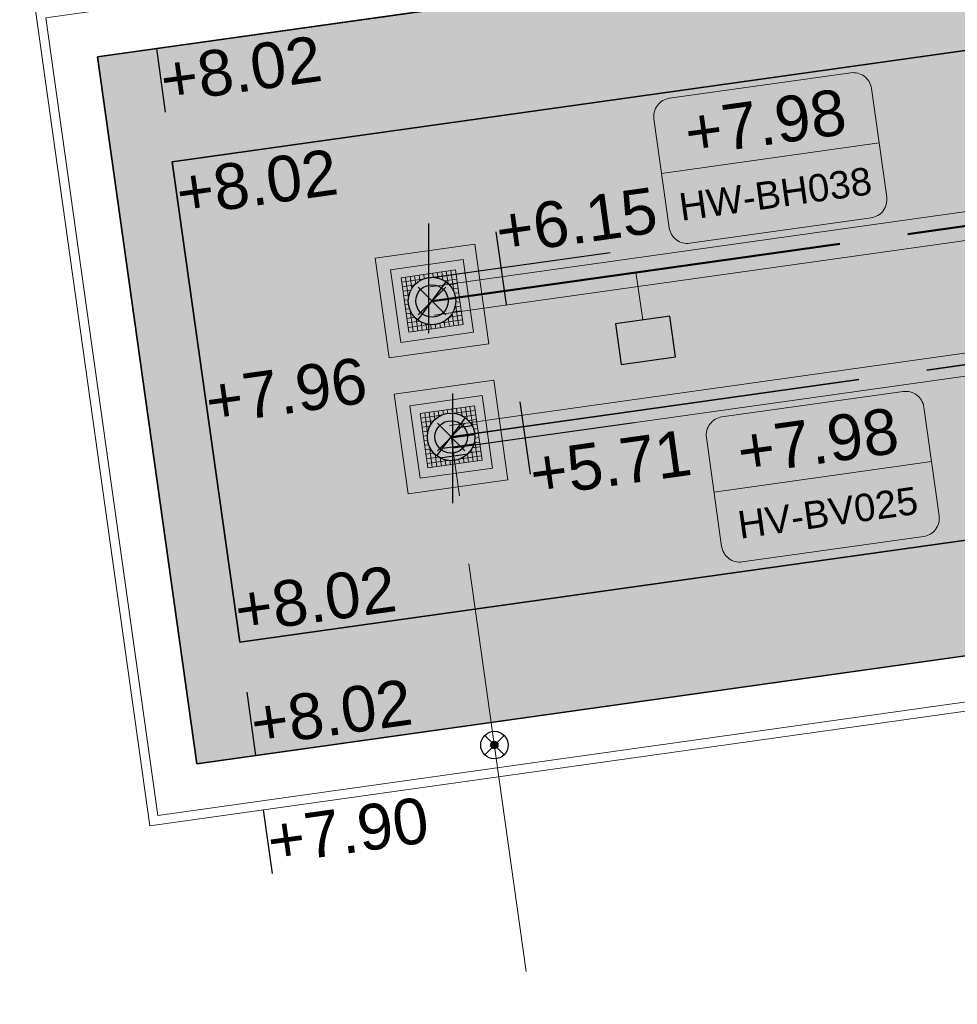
# Model space of a CAD drawing. Extents: x 98477 to 100410, y 398052 to 398969.
# Tile 122 of 256: x 98521 to 98531, y 398356 to 398366. Entities that reach past the tile are written whole.
import ezdxf
from ezdxf.enums import TextEntityAlignment as Align

# ---------------------------------------------------------------- set-up
doc = ezdxf.new("R2010")
doc.units = 0
doc.linetypes.add('RI-DWA', pattern=[9.75, 4.5, -0.75, 0.75, -0.75, 0.75, -0.75, 0.75, -0.75])
doc.linetypes.add('RI-RWA', pattern=[8.25, 4.5, -0.75, 0.75, -0.75, 0.75, -0.75])
for name, color, linetype, lineweight in [('N-KO-kantbegrenzing grondwerk', 70, 'Continuous', 25), ('N-KO-kantverharding', 2, 'Continuous', 25), ('N-RI-DWA b.o.b.', 24, 'Continuous', 25), ('N-RI-DWA hoofdriool', 24, 'RI-DWA', 35), ('N-RI-DWA hoofdriool buiswand', 24, 'Continuous', 13), ('N-RI-DWA huisaansluitleiding', 24, 'RI-DWA', 18), ('N-RI-DWA ontstoppingstuk', 24, 'Continuous', 25), ('N-RI-DWA put', 1, 'Continuous', 25), ('N-RI-DWA putdeksel', 7, 'Continuous', 18), ('N-RI-DWA putnummer', 24, 'Continuous', 18), ('N-RI-DWA putwand', 7, 'Continuous', 18), ('N-RI-RWA b.o.b.', 162, 'Continuous', 25), ('N-RI-RWA hoofdriool', 162, 'RI-RWA', 50), ('N-RI-RWA hoofdriool buiswand', 162, 'Continuous', 13), ('N-RI-RWA kolkaansluitleiding', 132, 'RI-RWA', 18), ('N-RI-RWA put', 1, 'Continuous', 25), ('N-RI-RWA putdeksel', 7, 'Continuous', 18), ('N-RI-RWA putnummer', 162, 'Continuous', 18), ('N-RI-RWA putwand', 7, 'Continuous', 18), ('N-RI-straatkolk', 7, 'Continuous', 25), ("N-VH-arcering 'MAT' grijs 251", 251, 'Continuous', 18), ('N-VH-arcering printbeton', 8, 'Continuous', 9), ('X-AL-hoogtelijn - Niv 1', 1, 'AL-HOOGTELIJN', 18), ('X-AL-planthoogte VERWERKT', 180, 'Continuous', 25), ('X-AL-rapporttekening blauw', 125, 'Continuous', 25)]:
    doc.layers.add(name, color=color, linetype=linetype, lineweight=lineweight)
for name, color, linetype, plot in [('X-AL-contourlijnen', 30, 'Continuous', False), ('X-AL-hulplijn', 30, 'Continuous', False), ('X-AL-hulplijn riolering', 30, 'Continuous', False)]:
    doc.layers.add(name, color=color, linetype=linetype, plot=plot)
doc.styles.add('CS Annotative', font='arial.ttf')
doc.styles.get("Standard").update_dxf_attribs({"font": 'txt.shx'})
doc.linetypes.add('AL-HOOGTELIJN', pattern='A,10,-1.5,["H",Standard,S=0.9,R=0,X=-0.3,Y=-0.45],-1.5,30', length=43)

# ---------------------------------------------------------------- blocks, each defined once
blk = doc.blocks.new('*U66')
h = blk.add_hatch(color=256)
h.dxf.hatch_style = 1
h.paths.add_polyline_path([(-0.156, -0.208, 0.618819), (0.26, 0, 0.235469), (0.156, 0.208)])
at = {"flags": 128}
blk.add_lwpolyline([(-0.156, -0.208), (0.156, 0.208)], dxfattribs=at)
blk.add_circle((0, 0), 0.26)
at = {"layer": 'N-RI-RWA putdeksel', "flags": 128}
blk.add_lwpolyline([(-0.255, -0.339), (0.339, -0.255), (0.255, 0.339), (-0.339, 0.255)], close=True, dxfattribs=at)
at = {"layer": 'N-RI-RWA putdeksel', "lineweight": 5, "flags": 128}
for points in [[(0.156, 0.325), (0.175, 0.192)], [(0.206, 0.332), (0.238, 0.106)], [(-0.332, 0.206), (-0.106, 0.238)], [(-0.289, 0.262), (-0.258, 0.036)], [(-0.24, 0.269), (-0.221, 0.137)], [(-0.19, 0.276), (-0.178, 0.189)], [(-0.141, 0.283), (-0.132, 0.224)], [(-0.091, 0.29), (-0.085, 0.246)], [(-0.042, 0.297), (-0.036, 0.257)], [(0.008, 0.304), (0.014, 0.26)], [(0.036, 0.258), (0.262, 0.289)], [(0.057, 0.311), (0.066, 0.252)], [(0.107, 0.318), (0.119, 0.231)], [(0.137, 0.221), (0.269, 0.24)], [(-0.325, 0.156), (-0.192, 0.175)], [(-0.318, 0.107), (-0.231, 0.119)], [(0.189, 0.178), (0.276, 0.19)], [(0.224, 0.132), (0.283, 0.141)], [(-0.311, 0.057), (-0.252, 0.066)], [(-0.304, 0.008), (-0.26, 0.014)], [(0.246, 0.085), (0.29, 0.091)], [(0.257, 0.036), (0.297, 0.042)], [(-0.297, -0.042), (-0.257, -0.036)], [(-0.29, -0.091), (-0.246, -0.085)], [(-0.238, -0.106), (-0.206, -0.332)], [(0.231, -0.119), (0.318, -0.107)], [(0.252, -0.066), (0.311, -0.057)], [(0.258, -0.036), (0.289, -0.262)], [(0.26, -0.014), (0.304, -0.008)], [(-0.283, -0.141), (-0.224, -0.132)], [(-0.276, -0.19), (-0.189, -0.178)], [(-0.175, -0.192), (-0.156, -0.325)], [(0.106, -0.238), (0.332, -0.206)], [(0.178, -0.189), (0.19, -0.276)], [(0.192, -0.175), (0.325, -0.156)], [(0.221, -0.137), (0.24, -0.269)], [(-0.269, -0.24), (-0.137, -0.221)], [(-0.262, -0.289), (-0.036, -0.258)], [(-0.119, -0.231), (-0.107, -0.318)], [(-0.066, -0.252), (-0.057, -0.311)], [(-0.014, -0.26), (-0.008, -0.304)], [(0.036, -0.257), (0.042, -0.297)], [(0.085, -0.246), (0.091, -0.29)], [(0.132, -0.224), (0.141, -0.283)]]:
    blk.add_lwpolyline(points, dxfattribs=at)
at = {"layer": 'N-RI-RWA putwand', "flags": 128}
for points in [[(-0.468, -0.621), (0.621, -0.468), (0.468, 0.621), (-0.621, 0.468)], [(-0.34, -0.452), (0.452, -0.34), (0.34, 0.452), (-0.452, 0.34)]]:
    blk.add_lwpolyline(points, close=True, dxfattribs=at)
blk = doc.blocks.new('*U67')
h = blk.add_hatch()
h.set_pattern_fill('ANSI31', color=256, scale=0.8, angle=143)
h.set_pattern_definition([(188, (-3e-16, -1e-16), (0.013917, -0.099027), [])])
h.paths.add_polyline_path([(-0.156, -0.208, 0.618819), (0.26, 0, 0.235469), (0.156, 0.208)])
at = {"flags": 128}
blk.add_lwpolyline([(-0.156, -0.208), (0.156, 0.208)], dxfattribs=at)
blk.add_circle((0, 0), 0.26)
at = {"layer": 'N-RI-DWA putdeksel', "flags": 128}
blk.add_lwpolyline([(-0.255, -0.339), (0.339, -0.255), (0.255, 0.339), (-0.339, 0.255)], close=True, dxfattribs=at)
at = {"layer": 'N-RI-DWA putdeksel', "lineweight": 5, "flags": 128}
for points in [[(0.156, 0.325), (0.175, 0.192)], [(0.206, 0.332), (0.238, 0.106)], [(-0.332, 0.206), (-0.106, 0.238)], [(-0.289, 0.262), (-0.258, 0.036)], [(-0.24, 0.269), (-0.221, 0.137)], [(-0.19, 0.276), (-0.178, 0.189)], [(-0.141, 0.283), (-0.132, 0.224)], [(-0.091, 0.29), (-0.085, 0.246)], [(-0.042, 0.297), (-0.036, 0.257)], [(0.008, 0.304), (0.014, 0.26)], [(0.036, 0.258), (0.262, 0.289)], [(0.057, 0.311), (0.066, 0.252)], [(0.107, 0.318), (0.119, 0.231)], [(0.137, 0.221), (0.269, 0.24)], [(-0.325, 0.156), (-0.192, 0.175)], [(-0.318, 0.107), (-0.231, 0.119)], [(0.189, 0.178), (0.276, 0.19)], [(0.224, 0.132), (0.283, 0.141)], [(-0.311, 0.057), (-0.252, 0.066)], [(-0.304, 0.008), (-0.26, 0.014)], [(0.246, 0.085), (0.29, 0.091)], [(0.257, 0.036), (0.297, 0.042)], [(-0.297, -0.042), (-0.257, -0.036)], [(-0.29, -0.091), (-0.246, -0.085)], [(-0.238, -0.106), (-0.206, -0.332)], [(0.231, -0.119), (0.318, -0.107)], [(0.252, -0.066), (0.311, -0.057)], [(0.258, -0.036), (0.289, -0.262)], [(0.26, -0.014), (0.304, -0.008)], [(-0.283, -0.141), (-0.224, -0.132)], [(-0.276, -0.19), (-0.189, -0.178)], [(-0.175, -0.192), (-0.156, -0.325)], [(0.106, -0.238), (0.332, -0.206)], [(0.178, -0.189), (0.19, -0.276)], [(0.192, -0.175), (0.325, -0.156)], [(0.221, -0.137), (0.24, -0.269)], [(-0.269, -0.24), (-0.137, -0.221)], [(-0.262, -0.289), (-0.036, -0.258)], [(-0.119, -0.231), (-0.107, -0.318)], [(-0.066, -0.252), (-0.057, -0.311)], [(-0.014, -0.26), (-0.008, -0.304)], [(0.036, -0.257), (0.042, -0.297)], [(0.085, -0.246), (0.091, -0.29)], [(0.132, -0.224), (0.141, -0.283)]]:
    blk.add_lwpolyline(points, dxfattribs=at)
at = {"layer": 'N-RI-DWA putwand', "flags": 128}
for points in [[(-0.468, -0.621), (0.621, -0.468), (0.468, 0.621), (-0.621, 0.468)], [(-0.34, -0.452), (0.452, -0.34), (0.34, 0.452), (-0.452, 0.34)]]:
    blk.add_lwpolyline(points, close=True, dxfattribs=at)
blk = doc.blocks.new('*U96')
at = {"layer": 'X-AL-hulplijn riolering', "flags": 128}
for points in [[(0, -3), (0, 3)], [(4.239, -1.424), (3.683, 2.537)], [(9.903, 1.392), (0, 0)]]:
    blk.add_lwpolyline(points, dxfattribs=at)
at = {"layer": 'N-RI-RWA b.o.b.', "linetype": 'Continuous', "style": 'CS Annotative'}
blk.add_attdef('B.o.b.rechts', text='', height=0.5, rotation=8, dxfattribs=at).set_placement((0.737, 0.507), align=Align.MIDDLE_LEFT)
blk = doc.blocks.new('*U551')
at = {"layer": 'X-AL-hulplijn riolering'}
for points in [[(-0.628, 0.628), (0, 0), (0.628, 0.628, 0.414214)], [(0, 0), (-0.628, -0.628, 0.414214), (0.628, -0.628)]]:
    blk.add_hatch(color=256, dxfattribs=at).paths.add_polyline_path(points)
at = {"lineweight": 9}
blk.add_line((12.543, 6.974), (24.426, 8.644), dxfattribs=at)
blk.add_lwpolyline([(14.09, 3.152), (23.993, 4.544, 0.414214), (24.844, 5.673), (24.009, 11.615, 0.414214), (22.879, 12.466), (12.977, 11.074, 0.414214), (12.125, 9.945), (12.961, 4.003, 0.414214)], format="xyb", close=True)
at = {"layer": 'X-AL-hulplijn riolering'}
for points in [[(0.753, -0.753), (-0.753, 0.753)], [(0.753, 0.753), (-0.753, -0.753)]]:
    blk.add_lwpolyline(points, dxfattribs=at)
blk.add_circle((0, 0), 0.887, dxfattribs=at)
at = {"style": 'CS Annotative'}
for tag, height, p in [('HOOGTE', 2.5, (18.21, 9.766)), ('NR', 1.5, (18.76, 5.853))]:
    blk.add_attdef(tag, text='', height=height, rotation=8, dxfattribs=at).set_placement(p, align=Align.MIDDLE_CENTER)
blk = doc.blocks.new('*U127')
at = {"layer": 'X-AL-hulplijn riolering', "flags": 128}
for points in [[(0, -3), (0, 3)], [(4.239, -1.424), (3.683, 2.537)], [(9.903, 1.392), (0, 0)]]:
    blk.add_lwpolyline(points, dxfattribs=at)
at = {"layer": 'N-RI-DWA b.o.b.', "linetype": 'Continuous', "style": 'CS Annotative'}
blk.add_attdef('B.o.b.rechts', text='', height=0.5, rotation=8, dxfattribs=at).set_placement((0.848, -0.285), align=Align.MIDDLE_LEFT)
blk = doc.blocks.new('*U563')
at = {"layer": 'X-AL-hulplijn riolering'}
for points in [[(-0.628, 0.628), (0, 0), (0.628, 0.628, 0.414214)], [(0, 0), (-0.628, -0.628, 0.414214), (0.628, -0.628)]]:
    blk.add_hatch(color=256, dxfattribs=at).paths.add_polyline_path(points)
at = {"lineweight": 9}
blk.add_line((14.363, -3.011), (26.246, -1.341), dxfattribs=at)
blk.add_lwpolyline([(15.91, -6.833), (25.813, -5.441, 0.414214), (26.664, -4.312), (25.829, 1.63, 0.414214), (24.699, 2.481), (14.797, 1.089, 0.414214), (13.946, -0.04), (14.781, -5.982, 0.414214)], format="xyb", close=True)
at = {"layer": 'X-AL-hulplijn riolering'}
for points in [[(0.753, -0.753), (-0.753, 0.753)], [(0.753, 0.753), (-0.753, -0.753)]]:
    blk.add_lwpolyline(points, dxfattribs=at)
blk.add_circle((0, 0), 0.887, dxfattribs=at)
at = {"style": 'CS Annotative'}
for tag, height, p in [('HOOGTE', 2.5, (20.03, -0.219)), ('NR', 1.5, (20.58, -4.133))]:
    blk.add_attdef(tag, text='', height=height, rotation=8, dxfattribs=at).set_placement(p, align=Align.MIDDLE_CENTER)
blk = doc.blocks.new('*U161')
at = {"layer": 'X-AL-hulplijn', "flags": 128}
blk.add_lwpolyline([(-0.049, 0.347), (0.049, -0.347)], dxfattribs=at)
at = {"layer": 'X-AL-planthoogte VERWERKT', "linetype": 'Continuous', "style": 'CS Annotative'}
blk.add_attdef('HOOGTE-RECHTS', text='', height=0.5, rotation=172, dxfattribs=at).set_placement((0, 0), align=Align.MIDDLE_LEFT)
blk = doc.blocks.new('*U791')
blk.add_lwpolyline([(-1.329, -1.323), (1.642, -0.905), (1.329, 1.323), (-1.642, 0.905)], close=True)
blk.add_solid([(-1.329, -1.323), (-1.642, 0.905), (-1.329, -1.323), (1.642, -0.905)])
blk = doc.blocks.new('CS Ontstoppingsstuk')
h = blk.add_hatch(color=256)
edge = h.paths.add_edge_path()
edge.add_arc((0, 0), 0.213, 358.5516, 718.5516)
at = {"lineweight": 18, "flags": 128}
for points in [[(-0.53, -0.53), (0.53, 0.53)], [(0.53, -0.53), (-0.53, 0.53)]]:
    blk.add_lwpolyline(points, dxfattribs=at)
blk.add_circle((0, 0), 0.75)
at = {"lineweight": 18}
blk.add_circle((0, 0), 0.213, dxfattribs=at)

msp = doc.modelspace()

# ---------------------------------------------------------------- hatches: boundary and pattern name
at = {"layer": "N-VH-arcering 'MAT' grijs 251"}
h = msp.add_hatch(color=256, dxfattribs=at)
h.dxf.hatch_style = 1
edge = h.paths.add_edge_path()
edge.add_line((98801.71, 398275.503), (98759.079, 398269.511))
edge.add_arc((98758.557, 398273.225), 3.75, 188, 278, ccw=False)
edge.add_line((98754.843, 398272.703), (98754.732, 398273.495))
edge.add_arc((98759.436, 398274.156), 4.75, 98, 188, ccw=False)
edge.add_line((98758.775, 398278.86), (98802.644, 398285.025))
edge.add_arc((98800.8, 398298.146), 13.25, 278, 315.3696)
edge.add_arc((98814.321, 398284.798), 5.75, 98, 135.3696, ccw=False)
edge.add_line((98813.521, 398290.492), (98817.945, 398291.114))
edge.add_arc((98818.745, 398285.42), 5.75, 8, 98, ccw=False)
edge.add_line((98824.439, 398286.22), (98832.122, 398231.557))
edge.add_arc((98824.447, 398230.479), 7.75, -36.9034, 8, ccw=False)
edge.add_line((98830.645, 398225.825), (98822.025, 398214.347))
edge.add_arc((98828.622, 398209.393), 8.25, 143.0966, 188)
edge.add_line((98820.453, 398208.245), (98820.952, 398204.691))
edge.add_line((98820.952, 398204.691), (98824.988, 398175.974))
edge.add_line((98824.988, 398175.974), (98826.345, 398166.319))
edge.add_arc((98829.563, 398166.771), 3.25, 188, 278)
edge.add_line((98830.016, 398163.553), (98845.496, 398165.728))
edge.add_line((98845.496, 398165.728), (98850.051, 398166.368))
edge.add_line((98850.051, 398166.368), (98871.26, 398169.349))
edge.add_line((98871.26, 398169.349), (98879.777, 398170.546))
edge.add_line((98879.777, 398170.546), (98895.918, 398172.814))
edge.add_line((98895.918, 398172.814), (98895.013, 398179.251))
edge.add_line((98895.013, 398179.251), (98835.845, 398170.936))
edge.add_arc((98835.184, 398175.639), 4.75, 188, 278, ccw=False)
edge.add_line((98830.48, 398174.978), (98825.977, 398207.018))
edge.add_arc((98833.652, 398208.097), 7.75, 143.0966, 188, ccw=False)
edge.add_line((98827.454, 398212.751), (98836.074, 398224.229))
edge.add_arc((98829.477, 398229.183), 8.25, 323.0966, 368)
edge.add_line((98837.646, 398230.331), (98837.342, 398232.493))
edge.add_line((98837.342, 398232.493), (98837.342, 398232.493))
edge.add_line((98837.342, 398232.493), (98829.688, 398286.958))
edge.add_arc((98835.382, 398287.758), 5.75, 98, 188, ccw=False)
edge.add_line((98834.582, 398293.452), (98882.505, 398300.187))
edge.add_arc((98883.618, 398292.265), 8, 11.632, 98, ccw=False)
edge.add_line((98891.454, 398293.878), (98891, 398296.086))
edge.add_line((98891, 398296.086), (98889.023, 398305.688))
edge.add_line((98889.023, 398305.688), (98888.557, 398307.974))
edge.add_line((98888.557, 398307.974), (98887.385, 398314.76))
edge.add_arc((98879.502, 398313.398), 8, -82, 9.8011, ccw=False)
edge.add_line((98880.615, 398305.476), (98872.945, 398304.398))
edge.add_arc((98872.423, 398308.111), 3.75, 189.4265, 278, ccw=False)
edge.add_arc((92946.735, 397324.304), 6003.05, 9.426501, 10.6116601)
edge.add_line((98847.121, 398429.774), (98842.313, 398429.098))
edge.add_arc((92946.735, 397324.304), 5998.2, 9.4285467, 10.6137733, ccw=False)
edge.add_arc((98860.089, 398306.469), 3.84, -81.4341, 6.6574, ccw=False)
edge.add_line((98860.661, 398302.671), (98847.185, 398300.777))
edge.add_line((98847.185, 398300.777), (98842.63, 398300.137))
edge.add_line((98842.63, 398300.137), (98820.151, 398296.978))
edge.add_arc((98819.35, 398302.672), 5.75, 188, 278, ccw=False)
edge.add_line((98813.656, 398301.872), (98812.306, 398311.477))
edge.add_line((98812.306, 398311.477), (98811.109, 398319.994))
edge.add_line((98811.109, 398319.994), (98809.244, 398333.263))
edge.add_line((98809.244, 398333.263), (98808.674, 398337.323))
edge.add_line((98808.674, 398337.323), (98807.714, 398344.156))
edge.add_line((98807.714, 398344.156), (98807.707, 398344.206))
edge.add_line((98807.707, 398344.206), (98811.668, 398344.762))
edge.add_line((98811.668, 398344.762), (98829.492, 398347.268))
edge.add_line((98829.492, 398347.268), (98831.968, 398347.616))
edge.add_line((98831.968, 398347.616), (98831.064, 398354.052))
edge.add_line((98831.064, 398354.052), (98828.588, 398353.704))
edge.add_line((98828.588, 398353.704), (98810.763, 398351.199))
edge.add_line((98810.763, 398351.199), (98806.802, 398350.643))
edge.add_line((98806.802, 398350.643), (98806.795, 398350.692))
edge.add_line((98806.795, 398350.692), (98805.146, 398362.424))
edge.add_line((98805.146, 398362.424), (98805.048, 398363.12))
edge.add_line((98805.048, 398363.12), (98803.991, 398370.646))
edge.add_line((98803.991, 398370.646), (98802.488, 398381.341))
edge.add_line((98802.488, 398381.341), (98801.43, 398388.867))
edge.add_line((98801.43, 398388.867), (98799.927, 398399.562))
edge.add_line((98799.927, 398399.562), (98798.869, 398407.088))
edge.add_line((98798.869, 398407.088), (98797.366, 398417.783))
edge.add_line((98797.366, 398417.783), (98796.795, 398421.843))
edge.add_line((98796.795, 398421.843), (98795.884, 398428.329))
edge.add_line((98795.884, 398428.329), (98795.877, 398428.379))
edge.add_line((98795.877, 398428.379), (98799.838, 398428.935))
edge.add_line((98799.838, 398428.935), (98817.663, 398431.44))
edge.add_line((98817.663, 398431.44), (98820.138, 398431.788))
edge.add_line((98820.138, 398431.788), (98819.234, 398438.225))
edge.add_line((98819.234, 398438.225), (98816.758, 398437.877))
edge.add_line((98816.758, 398437.877), (98798.933, 398435.372))
edge.add_line((98798.933, 398435.372), (98794.972, 398434.815))
edge.add_line((98794.972, 398434.815), (98794.965, 398434.865))
edge.add_line((98794.965, 398434.865), (98793.379, 398446.154))
edge.add_line((98793.379, 398446.154), (98792.739, 398450.709))
edge.add_line((98792.739, 398450.709), (98789.338, 398474.904))
edge.add_line((98789.338, 398474.904), (98783.892, 398474.138))
edge.add_line((98783.892, 398474.138), (98786.763, 398453.707))
edge.add_arc((98782.059, 398453.046), 4.75, -82, 8, ccw=False)
edge.add_line((98782.72, 398448.342), (98773.115, 398446.992))
edge.add_line((98773.115, 398446.992), (98764.599, 398445.795))
edge.add_line((98764.599, 398445.795), (98743.407, 398442.817))
edge.add_line((98743.407, 398442.817), (98734.891, 398441.62))
edge.add_line((98734.891, 398441.62), (98611.8, 398424.321))
edge.add_line((98611.8, 398424.321), (98607.657, 398453.801))
edge.add_arc((98611.637, 398454.122), 3.993, 101.3918, 184.6082, ccw=False)
edge.add_line((98610.849, 398458.036), (98611.839, 398458.175))
edge.add_line((98611.839, 398458.175), (98639.566, 398462.072))
edge.add_line((98639.566, 398462.072), (98641.547, 398462.351))
edge.add_line((98641.547, 398462.351), (98659.372, 398464.856))
edge.add_line((98659.372, 398464.856), (98661.847, 398465.204))
edge.add_line((98661.847, 398465.204), (98660.943, 398471.64))
edge.add_line((98660.943, 398471.64), (98649.901, 398470.089))
edge.add_line((98649.901, 398470.089), (98624.649, 398466.54))
edge.add_line((98624.649, 398466.54), (98622.669, 398466.261))
edge.add_line((98622.669, 398466.261), (98604.844, 398463.756))
edge.add_line((98604.844, 398463.756), (98602.864, 398463.478))
edge.add_line((98602.864, 398463.478), (98594.941, 398462.365))
edge.add_line((98594.941, 398462.365), (98576.275, 398459.741))
edge.add_line((98576.275, 398459.741), (98577.18, 398453.304))
edge.add_line((98577.18, 398453.304), (98578.17, 398453.444))
edge.add_line((98578.17, 398453.444), (98598.471, 398456.294))
edge.add_arc((98598.792, 398452.314), 3.993, 11.4249, 94.6095, ccw=False)
edge.add_line((98602.706, 398453.105), (98606.849, 398423.625))
edge.add_line((98606.849, 398423.625), (98548.819, 398415.469))
edge.add_arc((98548.158, 398420.173), 4.75, 188, 278, ccw=False)
edge.add_line((98543.454, 398419.512), (98539.768, 398445.74))
edge.add_line((98539.768, 398445.74), (98538.976, 398445.629))
edge.add_line((98538.976, 398445.629), (98538.732, 398447.362))
edge.add_line((98538.732, 398447.362), (98534.771, 398446.805))
edge.add_line((98534.771, 398446.805), (98536.53, 398434.292))
edge.add_line((98536.53, 398434.292), (98537.17, 398429.737))
edge.add_line((98537.17, 398429.737), (98538.395, 398421.022))
edge.add_line((98538.395, 398421.022), (98539.035, 398416.467))
edge.add_line((98539.035, 398416.467), (98541.025, 398402.306))
edge.add_line((98541.025, 398402.306), (98541.665, 398397.751))
edge.add_line((98541.665, 398397.751), (98543.656, 398383.59))
edge.add_line((98543.656, 398383.59), (98544.296, 398379.035))
edge.add_line((98544.296, 398379.035), (98545.604, 398369.727))
edge.add_arc((98543.871, 398369.483), 1.75, -82, 8, ccw=False)
edge.add_line((98544.115, 398367.75), (98522.477, 398364.709))
edge.add_line((98522.477, 398364.709), (98523.215, 398359.461))
edge.add_line((98523.215, 398359.461), (98545.05, 398362.529))
edge.add_line((98545.05, 398362.529), (98549.605, 398363.17))
edge.add_line((98549.605, 398363.17), (98564.162, 398365.215))
edge.add_arc((98564.824, 398360.512), 4.75, 8, 98, ccw=False)
edge.add_line((98569.527, 398361.173), (98576.5, 398311.56))
edge.add_arc((98571.796, 398310.899), 4.75, -82, 8, ccw=False)
edge.add_line((98572.457, 398306.195), (98563.842, 398304.985))
edge.add_line((98563.842, 398304.985), (98559.287, 398304.344))
edge.add_line((98559.287, 398304.344), (98541.016, 398301.777))
edge.add_line((98541.016, 398301.777), (98541.754, 398296.528))
edge.add_line((98541.754, 398296.528), (98553.885, 398298.233))
edge.add_arc((98554.128, 398296.5), 1.75, 8, 98, ccw=False)
edge.add_line((98555.861, 398296.744), (98557.35, 398286.148))
edge.add_line((98557.35, 398286.148), (98557.99, 398281.593))
edge.add_line((98557.99, 398281.593), (98560.134, 398266.343))
edge.add_line((98560.134, 398266.343), (98560.774, 398261.787))
edge.add_line((98560.774, 398261.787), (98562.917, 398246.537))
edge.add_line((98562.917, 398246.537), (98563.557, 398241.982))
edge.add_line((98563.557, 398241.982), (98565.701, 398226.732))
edge.add_line((98565.701, 398226.732), (98566.341, 398222.177))
edge.add_line((98566.341, 398222.177), (98567.566, 398213.462))
edge.add_line((98567.566, 398213.462), (98568.206, 398208.907))
edge.add_line((98568.206, 398208.907), (98576.531, 398149.669))
edge.add_line((98576.531, 398149.669), (98576.556, 398149.491))
edge.add_line((98576.556, 398149.491), (98535.46, 398143.715))
edge.add_line((98535.46, 398143.715), (98536.347, 398137.407))
edge.add_line((98536.347, 398137.407), (98537.337, 398137.546))
edge.add_line((98537.337, 398137.546), (98577.443, 398143.183))
edge.add_line((98577.443, 398143.183), (98578.765, 398133.775))
edge.add_line((98578.765, 398133.775), (98538.659, 398128.139))
edge.add_line((98538.659, 398128.139), (98537.669, 398128))
edge.add_line((98537.669, 398128), (98538.573, 398121.563))
edge.add_line((98538.573, 398121.563), (98579.669, 398127.339))
edge.add_line((98579.669, 398127.339), (98579.676, 398127.289))
edge.add_line((98579.676, 398127.289), (98580.766, 398119.535))
edge.add_line((98580.766, 398119.535), (98582.575, 398106.662))
edge.add_line((98582.575, 398106.662), (98583.062, 398103.196))
edge.add_line((98583.062, 398103.196), (98584.872, 398090.322))
edge.add_line((98584.872, 398090.322), (98585.359, 398086.856))
edge.add_line((98585.359, 398086.856), (98587.168, 398073.983))
edge.add_line((98587.168, 398073.983), (98588.149, 398067.001))
edge.add_arc((98585.921, 398066.688), 2.25, -71.0527, 8, ccw=False)
edge.add_line((98586.652, 398064.56), (98587.088, 398064.71))
edge.add_line((98587.088, 398064.71), (98595.765, 398067.689))
edge.add_line((98595.765, 398067.689), (98596.093, 398067.801))
edge.add_arc((98595.362, 398069.929), 2.25, 188, 288.9473, ccw=False)
edge.add_line((98593.134, 398069.616), (98582.466, 398145.525))
edge.add_arc((98587.169, 398146.186), 4.75, 98, 188, ccw=False)
edge.add_line((98586.508, 398150.89), (98609.067, 398154.06))
edge.add_line((98609.067, 398154.06), (98621.308, 398156.2))
edge.add_line((98621.308, 398156.2), (98618.713, 398174.661))
edge.add_line((98618.713, 398174.661), (98600.889, 398172.156))
edge.add_line((98600.889, 398172.156), (98602.706, 398159.225))
edge.add_line((98602.706, 398159.225), (98585.673, 398156.831))
edge.add_arc((98585.086, 398161.633), 4.838, 189.0296, 276.9704, ccw=False)
edge.add_line((98580.308, 398160.874), (98573.635, 398208.357))
edge.add_line((98573.635, 398208.357), (98572.717, 398214.893))
edge.add_line((98572.717, 398214.893), (98570.017, 398234.104))
edge.add_line((98570.017, 398234.104), (98569.098, 398240.64))
edge.add_line((98569.098, 398240.64), (98568.632, 398243.957))
edge.add_line((98568.632, 398243.957), (98568.166, 398247.275))
edge.add_arc((98572.869, 398247.936), 4.75, 98, 188, ccw=False)
edge.add_line((98572.208, 398252.64), (98597.856, 398256.244))
edge.add_line((98597.856, 398256.244), (98604.392, 398257.163))
edge.add_line((98604.392, 398257.163), (98619.642, 398259.306))
edge.add_line((98619.642, 398259.306), (98626.178, 398260.225))
edge.add_line((98626.178, 398260.225), (98639.447, 398262.089))
edge.add_line((98639.447, 398262.089), (98639.497, 398262.096))
edge.add_line((98639.497, 398262.096), (98640.054, 398258.135))
edge.add_line((98640.054, 398258.135), (98641.863, 398245.262))
edge.add_line((98641.863, 398245.262), (98642.141, 398243.281))
edge.add_line((98642.141, 398243.281), (98643.255, 398235.359))
edge.add_line((98643.255, 398235.359), (98644.577, 398225.952))
edge.add_line((98644.577, 398225.952), (98646.038, 398215.554))
edge.add_line((98646.038, 398215.554), (98646.386, 398213.078))
edge.add_line((98646.386, 398213.078), (98652.823, 398213.983))
edge.add_line((98652.823, 398213.983), (98652.475, 398216.458))
edge.add_line((98652.475, 398216.458), (98651.709, 398221.905))
edge.add_line((98651.709, 398221.905), (98651.431, 398223.885))
edge.add_line((98651.431, 398223.885), (98649.622, 398236.759))
edge.add_line((98649.622, 398236.759), (98649.343, 398238.739))
edge.add_line((98649.343, 398238.739), (98646.49, 398259.04))
edge.add_line((98646.49, 398259.04), (98645.934, 398263.001))
edge.add_line((98645.934, 398263.001), (98645.983, 398263.008))
edge.add_line((98645.983, 398263.008), (98654.398, 398264.191))
edge.add_line((98654.398, 398264.191), (98722.625, 398273.779))
edge.add_line((98722.625, 398273.779), (98731.142, 398274.976))
edge.add_line((98731.142, 398274.976), (98743.97, 398276.779))
edge.add_arc((98744.557, 398271.977), 4.838, 9.0296, 96.9704, ccw=False)
edge.add_line((98749.335, 398272.737), (98750.727, 398262.834))
edge.add_line((98750.727, 398262.834), (98752.41, 398263.07))
edge.add_line((98752.41, 398263.07), (98756.966, 398263.711))
edge.add_line((98756.966, 398263.711), (98772.216, 398265.854))
edge.add_line((98772.216, 398265.854), (98776.771, 398266.494))
edge.add_line((98776.771, 398266.494), (98795.982, 398269.194))
edge.add_line((98795.982, 398269.194), (98800.537, 398269.834))
edge.add_line((98800.537, 398269.834), (98802.468, 398270.106))
edge.add_line((98802.468, 398270.106), (98801.71, 398275.503))
edge = h.paths.add_edge_path(flags=16)
edge.add_line((98744.062, 398333.464), (98751.984, 398334.577))
edge.add_line((98751.984, 398334.577), (98753.966, 398334.856))
edge.add_line((98753.966, 398334.856), (98764.363, 398336.317))
edge.add_line((98764.363, 398336.317), (98764.363, 398336.317))
edge.add_line((98764.363, 398336.317), (98766.343, 398336.595))
edge.add_line((98766.343, 398336.595), (98774.265, 398337.708))
edge.add_line((98774.265, 398337.708), (98774.247, 398337.837))
edge.add_line((98774.247, 398337.837), (98802.49, 398341.806))
edge.add_line((98802.49, 398341.806), (98803.019, 398338.043))
edge.add_line((98803.019, 398338.043), (98808.474, 398299.225))
edge.add_arc((98800.8, 398298.146), 7.75, -82, 8, ccw=False)
edge.add_line((98801.878, 398290.472), (98771.967, 398286.268))
edge.add_line((98771.967, 398286.268), (98767.412, 398285.628))
edge.add_line((98767.412, 398285.628), (98755.133, 398283.902))
edge.add_line((98755.133, 398283.902), (98746.617, 398282.705))
edge.add_line((98746.617, 398282.705), (98730.376, 398280.423))
edge.add_line((98730.376, 398280.423), (98721.86, 398279.226))
edge.add_line((98721.86, 398279.226), (98654.328, 398269.735))
edge.add_arc((98653.667, 398274.439), 4.75, 188, 278, ccw=False)
edge.add_line((98648.963, 398273.778), (98644.134, 398308.14))
edge.add_line((98644.134, 398308.14), (98642.937, 398316.656))
edge.add_line((98642.937, 398316.656), (98640.3, 398335.422))
edge.add_line((98640.3, 398335.422), (98638.121, 398335.116))
edge.add_line((98638.121, 398335.116), (98637.23, 398334.99))
edge.add_line((98637.23, 398334.99), (98635.051, 398334.684))
edge.add_line((98635.051, 398334.684), (98635.74, 398329.782))
edge.add_line((98635.74, 398329.782), (98636.937, 398321.266))
edge.add_line((98636.937, 398321.266), (98638.385, 398310.967))
edge.add_line((98638.385, 398310.967), (98639.025, 398306.412))
edge.add_line((98639.025, 398306.412), (98641.168, 398291.162))
edge.add_line((98641.168, 398291.162), (98642.365, 398282.646))
edge.add_line((98642.365, 398282.646), (98643.715, 398273.04))
edge.add_arc((98639.011, 398272.379), 4.75, -82, 8, ccw=False)
edge.add_line((98639.672, 398267.675), (98619.322, 398264.815))
edge.add_line((98619.322, 398264.815), (98614.272, 398264.105))
edge.add_line((98614.272, 398264.105), (98593.922, 398261.245))
edge.add_arc((98593.261, 398265.949), 4.75, 188, 278, ccw=False)
edge.add_line((98588.557, 398265.288), (98581.779, 398313.514))
edge.add_line((98581.779, 398313.514), (98580.582, 398322.03))
edge.add_line((98580.582, 398322.03), (98575.231, 398360.106))
edge.add_line((98575.231, 398360.106), (98574.591, 398364.661))
edge.add_line((98574.591, 398364.661), (98572.663, 398378.377))
edge.add_line((98572.663, 398378.377), (98571.188, 398388.873))
edge.add_line((98571.188, 398388.873), (98568.516, 398407.887))
edge.add_arc((98573.22, 398408.548), 4.75, 98, 188, ccw=False)
edge.add_line((98572.559, 398413.251), (98607.119, 398418.109))
edge.add_line((98607.119, 398418.109), (98607.614, 398418.178))
edge.add_line((98607.614, 398418.178), (98611.584, 398389.936))
edge.add_line((98611.584, 398389.936), (98611.455, 398389.918))
edge.add_line((98611.455, 398389.918), (98613.264, 398377.044))
edge.add_line((98613.264, 398377.044), (98613.334, 398376.549))
edge.add_line((98613.334, 398376.549), (98626.207, 398378.358))
edge.add_line((98626.207, 398378.358), (98628.188, 398378.637))
edge.add_line((98628.188, 398378.637), (98636.11, 398379.75))
edge.add_line((98636.11, 398379.75), (98648.369, 398381.473))
edge.add_line((98648.369, 398381.473), (98647.465, 398387.91))
edge.add_line((98647.465, 398387.91), (98634.591, 398386.1))
edge.add_line((98634.591, 398386.1), (98632.492, 398385.805))
edge.add_line((98632.492, 398385.805), (98619.737, 398384.013))
edge.add_line((98619.737, 398384.013), (98617.509, 398383.7))
edge.add_line((98617.509, 398383.7), (98612.566, 398418.874))
edge.add_line((98612.566, 398418.874), (98613.061, 398418.944))
edge.add_line((98613.061, 398418.944), (98667.575, 398426.605))
edge.add_line((98667.575, 398426.605), (98722.089, 398434.267))
edge.add_line((98722.089, 398434.267), (98726.149, 398434.837))
edge.add_line((98726.149, 398434.837), (98759.422, 398439.513))
edge.add_line((98759.422, 398439.513), (98763.483, 398440.084))
edge.add_line((98763.483, 398440.084), (98783.486, 398442.895))
edge.add_arc((98784.147, 398438.192), 4.75, 8, 98, ccw=False)
edge.add_line((98788.851, 398438.853), (98795.615, 398390.726))
edge.add_arc((98790.911, 398390.065), 4.75, -82, 8, ccw=False)
edge.add_line((98791.572, 398385.361), (98787.363, 398384.769))
edge.add_line((98787.363, 398384.769), (98774.49, 398382.96))
edge.add_line((98774.49, 398382.96), (98766.122, 398381.784))
edge.add_line((98766.122, 398381.784), (98766.072, 398381.777))
edge.add_line((98766.072, 398381.777), (98764.945, 398389.798))
edge.add_line((98764.945, 398389.798), (98762.092, 398410.099))
edge.add_line((98762.092, 398410.099), (98761.953, 398411.089))
edge.add_line((98761.953, 398411.089), (98755.516, 398410.184))
edge.add_line((98755.516, 398410.184), (98755.655, 398409.194))
edge.add_line((98755.655, 398409.194), (98758.508, 398388.894))
edge.add_line((98758.508, 398388.894), (98759.636, 398380.872))
edge.add_line((98759.636, 398380.872), (98759.586, 398380.865))
edge.add_line((98759.586, 398380.865), (98748.792, 398379.348))
edge.add_line((98748.792, 398379.348), (98744.237, 398378.708))
edge.add_line((98744.237, 398378.708), (98741.316, 398378.298))
edge.add_line((98741.316, 398378.298), (98735.869, 398377.532))
edge.add_line((98735.869, 398377.532), (98732.948, 398377.122))
edge.add_line((98732.948, 398377.122), (98728.393, 398376.482))
edge.add_line((98728.393, 398376.482), (98718.319, 398375.066))
edge.add_arc((98720.442, 398359.964), 15.25, 98, 128)
edge.add_line((98711.053, 398371.981), (98707.249, 398369.01))
edge.add_line((98707.249, 398369.01), (98710.512, 398364.833))
edge.add_line((98710.512, 398364.833), (98713.62, 398367.262))
edge.add_arc((98721.254, 398357.324), 12.531, 99.3779, 127.5301, ccw=False)
edge.add_line((98719.212, 398369.688), (98728.557, 398371.001))
edge.add_line((98728.557, 398371.001), (98733.112, 398371.641))
edge.add_line((98733.112, 398371.641), (98743.906, 398373.158))
edge.add_line((98743.906, 398373.158), (98752.423, 398374.355))
edge.add_line((98752.423, 398374.355), (98763.216, 398375.872))
edge.add_line((98763.216, 398375.872), (98767.772, 398376.512))
edge.add_line((98767.772, 398376.512), (98793.321, 398380.103))
edge.add_arc((98793.768, 398376.291), 3.838, 9.3042, 96.6958, ccw=False)
edge.add_line((98797.556, 398376.911), (98799.602, 398362.354))
edge.add_line((98799.602, 398362.354), (98801.641, 398347.847))
edge.add_line((98801.641, 398347.847), (98801.71, 398347.352))
edge.add_line((98801.71, 398347.352), (98773.468, 398343.383))
edge.add_line((98773.468, 398343.383), (98773.361, 398344.145))
edge.add_line((98773.361, 398344.145), (98770.885, 398343.797))
edge.add_line((98770.885, 398343.797), (98758.012, 398341.988))
edge.add_line((98758.012, 398341.988), (98756.031, 398341.71))
edge.add_line((98756.031, 398341.71), (98743.158, 398339.9))
edge.add_line((98743.158, 398339.9), (98743.158, 398339.9))
edge.add_line((98743.158, 398339.9), (98742.167, 398339.761))
edge.add_line((98742.167, 398339.761), (98743.072, 398333.324))
edge.add_line((98743.072, 398333.324), (98744.062, 398333.464))
edge = h.paths.add_edge_path(flags=16)
edge.add_line((98545.99, 398402.903), (98545.74, 398404.686))
edge.add_arc((98550.444, 398405.347), 4.75, 98, 188, ccw=False)
edge.add_line((98549.783, 398410.05), (98557.705, 398411.164))
edge.add_arc((98558.366, 398406.46), 4.75, 8, 98, ccw=False)
edge.add_line((98563.07, 398407.121), (98563.355, 398405.091))
edge.add_line((98563.355, 398405.091), (98565.095, 398392.713))
edge.add_line((98565.095, 398392.713), (98565.443, 398390.237))
edge.add_line((98565.443, 398390.237), (98567.182, 398377.859))
edge.add_line((98567.182, 398377.859), (98567.468, 398375.829))
edge.add_arc((98562.764, 398375.168), 4.75, -82, 8, ccw=False)
edge.add_line((98563.425, 398370.464), (98555.503, 398369.35))
edge.add_arc((98554.842, 398374.054), 4.75, 188, 278, ccw=False)
edge.add_line((98550.138, 398373.393), (98549.887, 398375.176))
edge.add_line((98549.887, 398375.176), (98548.078, 398388.049))
edge.add_line((98548.078, 398388.049), (98547.8, 398390.03))
edge.add_line((98547.8, 398390.03), (98545.99, 398402.903))
edge = h.paths.add_edge_path(flags=16)
edge.add_line((98580.974, 398279.723), (98580.696, 398281.704))
edge.add_line((98580.696, 398281.704), (98579.235, 398292.102))
edge.add_line((98579.235, 398292.102), (98578.56, 398296.904))
edge.add_arc((98573.856, 398296.243), 4.75, 8, 98)
edge.add_line((98573.195, 398300.947), (98565.57, 398299.875))
edge.add_arc((98566.231, 398295.172), 4.75, 98, 186.1904)
edge.add_line((98561.508, 398294.659), (98561.506, 398294.659))
edge.add_line((98561.506, 398294.659), (98563.663, 398279.31))
edge.add_line((98563.663, 398279.31), (98563.942, 398277.329))
edge.add_line((98563.942, 398277.329), (98566.099, 398261.98))
edge.add_line((98566.099, 398261.98), (98566.101, 398261.981))
edge.add_arc((98570.782, 398262.79), 4.75, 189.8096, 278)
edge.add_line((98571.443, 398258.086), (98579.068, 398259.158))
edge.add_arc((98578.407, 398263.862), 4.75, 278, 368)
edge.add_line((98583.111, 398264.523), (98582.436, 398269.325))
edge.add_line((98582.436, 398269.325), (98580.974, 398279.723))
edge = h.paths.add_edge_path(flags=16)
edge.add_line((98615.081, 398162.782), (98614.489, 398166.998))
edge.add_arc((98612.756, 398166.755), 1.75, 8, 98)
edge.add_line((98612.512, 398168.488), (98608.551, 398167.931))
edge.add_arc((98608.795, 398166.198), 1.75, 98, 188)
edge.add_line((98607.062, 398165.955), (98607.654, 398161.738))
edge.add_arc((98609.387, 398161.982), 1.75, 188, 278)
edge.add_line((98609.631, 398160.249), (98613.592, 398160.805))
edge.add_arc((98613.348, 398162.538), 1.75, 278, 368)
at = {"layer": 'N-VH-arcering printbeton'}
h = msp.add_hatch(dxfattribs=at)
h.set_pattern_fill('CS-PRINTBETON', color=256)
h.set_pattern_definition([(45, (0, 0), (-0.3535533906, 0.3535533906), []), (45, (0.35, 0), (-0.3535533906, 0.3535533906), [0.5, -0.2])])
edge = h.paths.add_edge_path()
edge.add_line((98553.147, 398303.482), (98564.832, 398305.124))
edge.add_line((98564.832, 398305.124), (98572.457, 398306.195))
edge.add_arc((98571.796, 398310.899), 4.75, 278, 368)
edge.add_line((98576.5, 398311.56), (98569.527, 398361.173))
edge.add_arc((98564.824, 398360.512), 4.75, 8, 98)
edge.add_line((98564.162, 398365.215), (98549.605, 398363.17))
edge.add_line((98549.605, 398363.17), (98545.05, 398362.529))
edge.add_line((98545.05, 398362.529), (98523.215, 398359.461))
edge.add_line((98523.215, 398359.461), (98522.477, 398364.709))
edge.add_line((98522.477, 398364.709), (98544.115, 398367.75))
edge.add_arc((98543.871, 398369.483), 1.75, 278, 368)
edge.add_line((98545.604, 398369.727), (98544.296, 398379.035))
edge.add_line((98544.296, 398379.035), (98543.656, 398383.59))
edge.add_line((98543.656, 398383.59), (98541.665, 398397.751))
edge.add_line((98541.665, 398397.751), (98541.025, 398402.306))
edge.add_line((98541.025, 398402.306), (98539.035, 398416.467))
edge.add_line((98539.035, 398416.467), (98538.395, 398421.022))
edge.add_line((98538.395, 398421.022), (98537.17, 398429.737))
edge.add_line((98537.17, 398429.737), (98536.53, 398434.292))
edge.add_line((98536.53, 398434.292), (98535.05, 398444.824))
edge.add_line((98535.05, 398444.824), (98533.812, 398444.65))
edge.add_line((98533.812, 398444.65), (98544.436, 398369.057))
edge.add_line((98544.436, 398369.057), (98521.66, 398365.856))
edge.add_line((98521.66, 398365.856), (98522.745, 398358.132))
edge.add_line((98522.745, 398358.132), (98564.336, 398363.978))
edge.add_arc((98564.754, 398361.007), 3, 8, 98, ccw=False)
edge.add_line((98567.725, 398361.424), (98574.836, 398310.822))
edge.add_arc((98571.866, 398310.404), 3, -82, 8, ccw=False)
edge.add_line((98572.283, 398307.433), (98539.604, 398302.841))
edge.add_line((98539.604, 398302.841), (98540.69, 398295.116))
edge.add_line((98540.69, 398295.116), (98554.554, 398297.065))
edge.add_line((98554.554, 398297.065), (98575.318, 398149.317))
edge.add_line((98575.318, 398149.317), (98576.556, 398149.491))
edge.add_line((98576.556, 398149.491), (98576.531, 398149.669))
edge.add_line((98576.531, 398149.669), (98568.206, 398208.907))
edge.add_line((98568.206, 398208.907), (98567.566, 398213.462))
edge.add_line((98567.566, 398213.462), (98566.341, 398222.177))
edge.add_line((98566.341, 398222.177), (98565.701, 398226.732))
edge.add_line((98565.701, 398226.732), (98563.557, 398241.982))
edge.add_line((98563.557, 398241.982), (98562.917, 398246.537))
edge.add_line((98562.917, 398246.537), (98560.774, 398261.787))
edge.add_line((98560.774, 398261.787), (98560.134, 398266.343))
edge.add_line((98560.134, 398266.343), (98557.99, 398281.593))
edge.add_line((98557.99, 398281.593), (98557.35, 398286.148))
edge.add_line((98557.35, 398286.148), (98555.861, 398296.744))
edge.add_arc((98554.128, 398296.5), 1.75, 8, 98)
edge.add_line((98553.885, 398298.233), (98541.754, 398296.528))
edge.add_line((98541.754, 398296.528), (98541.016, 398301.777))
edge.add_line((98541.016, 398301.777), (98553.147, 398303.482))
at = {"layer": 'X-AL-rapporttekening blauw'}
h = msp.add_hatch(dxfattribs=at)
h.set_pattern_fill('ANSI31', color=256, scale=20)
h.set_pattern_definition([(45, (0, 0), (-0.3535533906, 0.3535533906), [])])
edge = h.paths.add_edge_path()
edge.add_line((98524.798, 398462.075), (98479.448, 398449.729))
edge.add_arc((98480.237, 398446.834), 3, 105.2304, 188.983)
edge.add_line((98477.273, 398446.365), (98539.385, 398053.451))
edge.add_arc((98541.46, 398053.779), 2.1, 188.983, 288.983)
edge.add_line((98542.143, 398051.793), (98543.151, 398052.14))
edge.add_arc((98542.468, 398054.125), 2.1, 288.983, 368.983)
edge.add_line((98544.542, 398054.453), (98483.054, 398443.422))
edge.add_arc((98485.029, 398443.734), 2, 105.2304, 188.983, ccw=False)
edge.add_line((98484.504, 398445.664), (98526.177, 398457.01))
edge.add_arc((98522.171, 398471.724), 15.25, 285.2304, 300.915)
edge.add_arc((98528.927, 398460.442), 2.1, 300.915, 400.1042)
edge.add_line((98530.533, 398461.795), (98529.847, 398462.61))
edge.add_arc((98528.241, 398461.257), 2.1, 40.1042, 120.1097)
edge.add_arc((98522.171, 398471.724), 10, 285.2304, 300.1097, ccw=False)

# ---------------------------------------------------------------- linework, layer by layer
at = {"layer": 'N-KO-kantbegrenzing grondwerk', "flags": 128}
msp.add_lwpolyline([(98575.318, 398149.317), (98554.554, 398297.065), (98540.69, 398295.116), (98539.604, 398302.841), (98572.283, 398307.433, 0.414214), (98574.836, 398310.822), (98567.725, 398361.424, 0.414214), (98564.336, 398363.978), (98522.745, 398358.132), (98521.66, 398365.856), (98544.436, 398369.057), (98533.812, 398444.65), (98535.05, 398444.824)], format="xyb", dxfattribs=at)
at = {"layer": 'N-KO-kantverharding', "flags": 128}
msp.add_lwpolyline([(98536.53, 398434.292), (98537.17, 398429.737), (98538.395, 398421.022), (98539.035, 398416.467), (98541.025, 398402.306), (98541.665, 398397.751), (98543.656, 398383.59), (98544.296, 398379.035), (98545.604, 398369.727, -0.414214), (98544.115, 398367.75), (98522.477, 398364.709), (98523.215, 398359.461), (98545.05, 398362.529), (98549.605, 398363.17), (98564.162, 398365.215, -0.414214), (98569.527, 398361.173), (98576.5, 398311.56, -0.414214)], format="xyb", dxfattribs=at)
at = {"layer": 'N-RI-DWA hoofdriool'}
msp.add_lwpolyline([(98525.525, 398361.704), (98549.539, 398365.079)], dxfattribs=at)
at = {"layer": 'N-RI-DWA hoofdriool buiswand', "flags": 128}
for points in [[(98525.508, 398361.828), (98549.522, 398365.203)], [(98525.543, 398361.58), (98549.557, 398364.955)]]:
    msp.add_lwpolyline(points, dxfattribs=at)
at = {"layer": 'N-RI-DWA huisaansluitleiding', "flags": 128}
msp.add_lwpolyline([(98526.346, 398355.861), (98525.525, 398361.704)], dxfattribs=at)
at = {"layer": 'N-RI-RWA hoofdriool'}
msp.add_lwpolyline([(98525.316, 398363.189), (98559.728, 398368.026)], dxfattribs=at)
at = {"layer": 'N-RI-RWA hoofdriool buiswand', "flags": 128}
for points in [[(98525.294, 398363.345), (98559.706, 398368.182)], [(98525.338, 398363.033), (98559.75, 398367.87)]]:
    msp.add_lwpolyline(points, dxfattribs=at)
at = {"layer": 'N-RI-RWA kolkaansluitleiding', "flags": 128}
msp.add_lwpolyline([(98527.618, 398362.983), (98527.544, 398363.503)], dxfattribs=at)
at = {"layer": 'X-AL-contourlijnen', "flags": 128}
for points in [[(98533.812, 398444.65), (98544.436, 398369.057), (98521.66, 398365.856), (98522.745, 398358.132), (98564.336, 398363.978, -0.414214), (98567.725, 398361.424), (98574.836, 398310.822, -0.414214)], [(98536.53, 398434.292), (98537.17, 398429.737), (98538.395, 398421.022), (98539.035, 398416.467), (98541.025, 398402.306), (98541.665, 398397.751), (98543.656, 398383.59), (98544.296, 398379.035), (98545.604, 398369.727, -0.414214), (98544.115, 398367.75), (98522.477, 398364.709), (98523.215, 398359.461), (98545.05, 398362.529), (98549.605, 398363.17), (98564.162, 398365.215, -0.414214), (98569.527, 398361.173), (98576.5, 398311.56, -0.414214)], [(98576.5, 398311.56), (98569.527, 398361.173, 0.414214), (98564.162, 398365.215), (98549.605, 398363.17), (98545.05, 398362.529), (98523.215, 398359.461), (98522.477, 398364.709), (98544.115, 398367.75, 0.414214), (98545.604, 398369.727), (98544.296, 398379.035), (98543.656, 398383.59), (98541.665, 398397.751), (98541.025, 398402.306), (98539.035, 398416.467), (98538.395, 398421.022), (98537.17, 398429.737), (98536.53, 398434.292)]]:
    msp.add_lwpolyline(points, format="xyb", dxfattribs=at)
at = {"layer": 'X-AL-hoogtelijn - Niv 1', "flags": 128}
for points in [[(98520.906, 398443.721, 0.385734), (98502.555, 398403.377, -0.113168), (98507.127, 398349.087, 0.53296), (98514.531, 398342.423, -0.069825), (98527.337, 398343.799, 0.157268), (98568.068, 398355.391), (98567.23, 398361.355, 0.414214), (98564.406, 398363.482), (98522.32, 398357.568), (98521.095, 398366.282), (98543.871, 398369.483), (98533.235, 398445.162, -0.022872)], [(98520.93, 398443.623, 0.385585), (98502.65, 398403.407, -0.113168), (98507.226, 398349.073, 0.53296), (98514.507, 398342.52, -0.069825), (98527.34, 398343.899, 0.157035), (98567.96, 398355.44), (98567.131, 398361.341, 0.414214), (98564.42, 398363.383), (98522.234, 398357.455), (98520.982, 398366.367), (98543.758, 398369.568), (98533.15, 398445.047, -0.022652)]]:
    msp.add_lwpolyline(points, format="xyb", close=True, dxfattribs=at)

# ---------------------------------------------------------------- block references
at = {"layer": 'N-RI-DWA b.o.b.'}
ref = msp.add_blockref('*U127', (98525.543, 398361.58), dxfattribs=dict(at, xscale=0.2, yscale=0.2, zscale=0.2))
ref.add_attrib('B.o.b.rechts', '+5.71', dxfattribs={"linetype": 'Continuous', "height": 0.5, "rotation": 8, "style": 'CS Annotative'}).set_placement((98526.39, 398361.295), align=Align.MIDDLE_LEFT)
at = {"layer": 'N-RI-DWA ontstoppingstuk', "xscale": 0.2, "yscale": 0.2, "zscale": 0.2}
msp.add_blockref('CS Ontstoppingsstuk', (98525.998, 398358.337), dxfattribs=at)
at = {"layer": 'N-RI-DWA put'}
msp.add_blockref('*U67', (98525.525, 398361.704), dxfattribs=at)
at = {"layer": 'N-RI-DWA putnummer'}
ref = msp.add_blockref('*U563', (98525.525, 398361.704), dxfattribs=dict(at, xscale=0.2, yscale=0.2, zscale=0.2))
ref.add_attrib('HOOGTE', '+7.98', dxfattribs={"linetype": 'Continuous', "height": 0.5, "rotation": 8, "style": 'CS Annotative'}).set_placement((98529.531, 398361.66), align=Align.MIDDLE_CENTER)
ref.add_attrib('NR', 'HV-BV025', dxfattribs={"linetype": 'Continuous', "height": 0.3, "rotation": 8, "style": 'CS Annotative'}).set_placement((98529.641, 398360.877), align=Align.MIDDLE_CENTER)
at = {"layer": 'N-RI-RWA b.o.b.'}
ref = msp.add_blockref('*U96', (98525.282, 398363.437), dxfattribs=dict(at, xscale=0.2, yscale=0.2, zscale=0.2))
ref.add_attrib('B.o.b.rechts', '+6.15', dxfattribs={"linetype": 'Continuous', "height": 0.5, "rotation": 8, "style": 'CS Annotative'}).set_placement((98526.018, 398363.944), align=Align.MIDDLE_LEFT)
at = {"layer": 'N-RI-RWA put'}
msp.add_blockref('*U66', (98525.316, 398363.189), dxfattribs=at)
at = {"layer": 'N-RI-RWA putnummer'}
ref = msp.add_blockref('*U551', (98525.316, 398363.189), dxfattribs=dict(at, xscale=0.2, yscale=0.2, zscale=0.2))
ref.add_attrib('HOOGTE', '+7.98', dxfattribs={"linetype": 'Continuous', "height": 0.5, "rotation": 8, "style": 'CS Annotative'}).set_placement((98528.958, 398365.143), align=Align.MIDDLE_CENTER)
ref.add_attrib('NR', 'HW-BH038', dxfattribs={"linetype": 'Continuous', "height": 0.3, "rotation": 8, "style": 'CS Annotative'}).set_placement((98529.068, 398364.36), align=Align.MIDDLE_CENTER)
at = {"layer": 'N-RI-straatkolk', "xscale": 0.2, "yscale": 0.2, "zscale": 0.2}
msp.add_blockref('*U791', (98527.649, 398362.76), dxfattribs=at)
at = {"layer": 'X-AL-planthoogte VERWERKT'}
ref = msp.add_blockref('*U161', (98522.352, 398365.6), dxfattribs=dict(at, yscale=-1, rotation=196.0000000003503))
ref.add_attrib('HOOGTE-RECHTS', '+8.02', dxfattribs={"linetype": 'Continuous', "height": 0.5, "rotation": 8, "style": 'CS Annotative'}).set_placement((98522.352, 398365.6), align=Align.MIDDLE_LEFT)
ref = msp.add_blockref('*U161', (98522.526, 398364.362), dxfattribs=dict(at, yscale=-1, rotation=196.0000000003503))
ref.add_attrib('HOOGTE-RECHTS', '+8.02', dxfattribs={"linetype": 'Continuous', "height": 0.5, "rotation": 8, "style": 'CS Annotative'}).set_placement((98522.526, 398364.362), align=Align.MIDDLE_LEFT)
ref = msp.add_blockref('*U161', (98522.846, 398362.085), dxfattribs=dict(at, yscale=-1, rotation=196.0000000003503))
ref.add_attrib('HOOGTE-RECHTS', '+7.96', dxfattribs={"linetype": 'Continuous', "height": 0.5, "rotation": 8, "style": 'CS Annotative'}).set_placement((98522.846, 398362.085), align=Align.MIDDLE_LEFT)
ref = msp.add_blockref('*U161', (98523.166, 398359.807), dxfattribs=dict(at, yscale=-1, rotation=196.0000000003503))
ref.add_attrib('HOOGTE-RECHTS', '+8.02', dxfattribs={"linetype": 'Continuous', "height": 0.5, "rotation": 8, "style": 'CS Annotative'}).set_placement((98523.166, 398359.807), align=Align.MIDDLE_LEFT)
ref = msp.add_blockref('*U161', (98523.34, 398358.569), dxfattribs=dict(at, yscale=-1, rotation=196.0000000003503))
ref.add_attrib('HOOGTE-RECHTS', '+8.02', dxfattribs={"linetype": 'Continuous', "height": 0.5, "rotation": 8, "style": 'CS Annotative'}).set_placement((98523.34, 398358.569), align=Align.MIDDLE_LEFT)
ref = msp.add_blockref('*U161', (98523.521, 398357.282), dxfattribs=dict(at, yscale=-1, rotation=196.0000000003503))
ref.add_attrib('HOOGTE-RECHTS', '+7.90', dxfattribs={"linetype": 'Continuous', "height": 0.5, "rotation": 8, "style": 'CS Annotative'}).set_placement((98523.521, 398357.282), align=Align.MIDDLE_LEFT)

doc.saveas('drawing.dxf')
